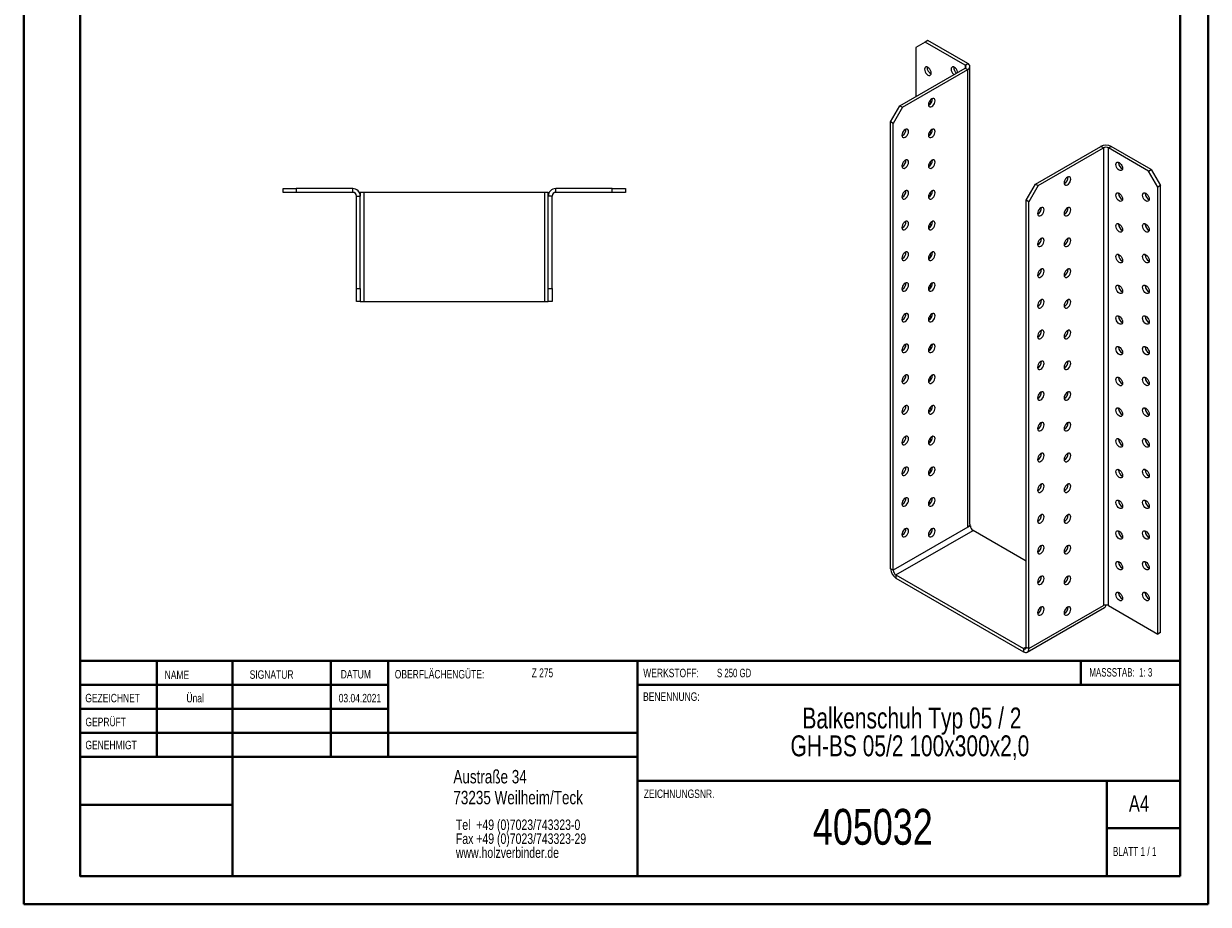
# Model space of a CAD drawing. Header units: millimetres. Extents: x 0 to 210, y 0 to 297.
# Tile 1 of 2: x 0 to 210, y 0 to 156. Entities that reach past the tile are written whole.
import ezdxf

# ---------------------------------------------------------------- set-up
doc = ezdxf.new("R2010")
doc.units = ezdxf.units.MM
doc.styles.add('SLDTEXTSTYLE0', font='TXT', dxfattribs={"width": 0.75})
doc.styles.add('SLDTEXTSTYLE1', font='TXT', dxfattribs={"width": 0.681818})
doc.styles.add('SLDTEXTSTYLE2', font='TXT', dxfattribs={"width": 0.7})
doc.styles.add('SLDTEXTSTYLE3', font='TXT', dxfattribs={"width": 0.6875})

# ---------------------------------------------------------------- blocks, each defined once
blk = doc.blocks.new('SW_NOTE_0')
at = {"color": 0, "linetype": 'Continuous', "lineweight": 0, "char_height": 1.8521, "attachment_point": 1, "style": 'SLDTEXTSTYLE0'}
for s, insert in [('Tel  +49 (0)7023/743323-0', (0, 2.39)), ('Fax +49 (0)7023/743323-29', (0, -0.08)), ('www.holzverbinder.de', (0, -2.55))]:
    blk.add_mtext(s, dxfattribs=dict(at, insert=insert))
blk = doc.blocks.new('SW_NOTE_1')
at = {"color": 0, "linetype": 'Continuous', "lineweight": 0, "char_height": 3.7042, "attachment_point": 2, "style": 'SLDTEXTSTYLE0'}
for s, insert in [('Balkenschuh Typ 05 / 2', (26.74, 4.77)), ('GH-BS 05/2 100x300x2,0', (26.38, -0.16))]:
    blk.add_mtext(s, dxfattribs=dict(at, insert=insert))

msp = doc.modelspace()

# ---------------------------------------------------------------- linework, layer by layer
at = {"color": 7, "linetype": 'Continuous', "lineweight": 40}
for p, q in [((0.08, 0.21), (0.08, 297.21)), ((210.08, 0.21), (210.08, 297.21)), ((10.08, 5.21), (10.08, 292.21)), ((205.08, 5.21), (205.08, 292.21)), ((10.11, 60.37), (10.11, 5.12)), ((205.08, 43.37), (10.11, 43.37)), ((23.71, 43.37), (23.71, 26.37)), ((37.1, 43.37), (37.1, 5.12)), ((54.51, 43.37), (54.51, 26.37)), ((64.71, 26.37), (64.71, 43.37)), ((108.91, 43.37), (108.91, 5.12)), ((187.47, 39.12), (187.47, 43.37)), ((64.71, 39.1), (10.11, 39.1)), ((205.08, 39.12), (108.91, 39.12)), ((64.71, 34.87), (10.11, 34.87)), ((108.91, 30.62), (10.11, 30.62)), ((108.91, 26.37), (10.11, 26.37)), ((108.91, 22.12), (205.08, 22.12)), ((192.08, 5.21), (192.08, 22.21)), ((37.1, 17.87), (10.11, 17.87)), ((10.11, 13.71), (10.08, 13.71)), ((205.08, 13.71), (192.08, 13.71)), ((10.11, 9.46), (10.08, 9.46)), ((10.08, 5.21), (205.08, 5.21)), ((205.08, 5.21), (180.99, 5.21)), ((0.08, 0.21), (210.08, 0.21))]:
    msp.add_line(p, q, dxfattribs=at)
at = {"color": 7, "linetype": 'Continuous', "lineweight": 15}
for p, q in [((159.89, 153.02), (158.24, 152.07)), ((158.24, 152.07), (158.24, 143.36)), ((160.36, 153.3), (159.89, 153.02)), ((166.96, 148.94), (159.89, 153.02)), ((167.43, 149.21), (160.36, 153.3)), ((166.96, 148.94), (167.43, 149.21)), ((155.41, 141.73), (166.96, 148.4)), ((155.88, 141.46), (167.43, 148.13)), ((166.96, 148.94), (166.96, 148.4)), ((166.96, 148.4), (167.43, 148.13)), ((167.43, 67.02), (167.43, 148.13)), ((167.82, 67.56), (167.82, 148.67)), ((153.76, 138.87), (155.41, 141.73)), ((155.88, 141.46), (154.23, 138.6)), ((155.41, 141.73), (155.88, 141.46)), ((154.23, 138.6), (153.76, 138.87)), ((153.76, 59.67), (153.76, 138.87)), ((154.23, 59.4), (154.23, 138.6)), ((179.45, 127.85), (191, 134.52)), ((191.47, 134.25), (191, 134.52)), ((192.41, 134.25), (192.88, 134.52)), ((199.95, 130.44), (192.88, 134.52)), ((179.92, 127.58), (191.47, 134.25)), ((191.47, 134.25), (191.47, 53.14)), ((192.41, 53.14), (192.41, 134.25)), ((199.48, 130.16), (192.41, 134.25)), ((194.18, 131.59), (194.19, 131.71)), ((199.48, 130.16), (199.95, 130.44)), ((199.95, 130.44), (201.6, 127.58)), ((201.13, 127.31), (199.48, 130.16)), ((46.07, 126.37), (46.07, 127.04)), ((46.07, 127.04), (48.41, 127.04)), ((48.41, 126.37), (46.07, 126.37)), ((48.41, 127.04), (48.41, 126.37)), ((58.41, 127.04), (48.41, 127.04)), ((58.41, 126.37), (48.41, 126.37)), ((58.41, 126.37), (58.41, 127.04)), ((59.74, 126.37), (59.56, 126.37)), ((59.74, 126.37), (59.74, 125.71)), ((60.41, 126.37), (59.74, 126.37)), ((60.41, 107.04), (60.41, 126.37)), ((92.41, 126.37), (60.41, 126.37)), ((93.07, 126.37), (92.41, 126.37)), ((92.41, 126.37), (92.41, 107.04)), ((93.07, 126.37), (93.25, 126.37)), ((93.07, 125.71), (93.07, 126.37)), ((94.41, 126.37), (94.41, 127.04)), ((104.41, 127.04), (94.41, 127.04)), ((104.41, 126.37), (94.41, 126.37)), ((104.41, 126.37), (104.41, 127.04)), ((104.41, 127.04), (106.74, 127.04)), ((106.74, 126.37), (104.41, 126.37)), ((106.74, 127.04), (106.74, 126.37)), ((177.8, 124.99), (179.45, 127.85)), ((179.92, 127.58), (178.27, 124.72)), ((179.45, 127.85), (179.92, 127.58)), ((194.18, 126.15), (194.19, 126.27)), ((198.89, 126.15), (198.9, 126.27)), ((201.6, 127.58), (201.13, 127.31)), ((201.13, 48.1), (201.13, 127.31)), ((201.6, 48.37), (201.6, 127.58)), ((59.07, 125.71), (59.74, 125.71)), ((59.07, 109.37), (59.07, 125.71)), ((59.74, 109.37), (59.74, 125.71)), ((93.74, 125.71), (93.07, 125.71)), ((93.07, 109.37), (93.07, 125.71)), ((93.74, 109.37), (93.74, 125.71)), ((178.27, 124.72), (177.8, 124.99)), ((177.8, 45.79), (177.8, 124.99)), ((178.27, 45.52), (178.27, 124.72)), ((194.18, 120.71), (194.19, 120.82)), ((198.89, 120.71), (198.9, 120.82)), ((194.18, 115.26), (194.19, 115.38)), ((198.89, 115.26), (198.9, 115.38)), ((59.07, 109.37), (59.74, 109.37)), ((59.07, 107.04), (59.07, 109.37)), ((59.74, 109.37), (59.74, 107.04)), ((93.07, 109.37), (93.74, 109.37)), ((93.07, 107.04), (93.07, 109.37)), ((93.74, 109.37), (93.74, 107.04)), ((194.18, 109.82), (194.19, 109.94)), ((198.89, 109.82), (198.9, 109.94)), ((59.74, 107.04), (59.07, 107.04)), ((59.74, 107.04), (60.41, 107.04)), ((60.41, 107.04), (92.41, 107.04)), ((92.41, 107.04), (93.07, 107.04)), ((93.74, 107.04), (93.07, 107.04)), ((194.18, 104.37), (194.19, 104.49)), ((198.89, 104.37), (198.9, 104.49)), ((194.18, 98.93), (194.19, 99.05)), ((198.89, 98.93), (198.9, 99.05)), ((194.18, 93.49), (194.19, 93.61)), ((198.89, 93.49), (198.9, 93.61)), ((194.18, 88.04), (194.19, 88.16)), ((198.89, 88.04), (198.9, 88.16)), ((194.18, 82.6), (194.19, 82.72)), ((198.89, 82.6), (198.9, 82.72)), ((194.18, 77.16), (194.19, 77.28)), ((198.89, 77.16), (198.9, 77.28)), ((160.55, 71.53), (160.87, 71.34)), ((194.18, 71.71), (194.19, 71.83)), ((198.89, 71.71), (198.9, 71.83)), ((167.9, 67.29), (167.43, 67.02)), ((167.9, 67.29), (167.77, 67.36)), ((167.43, 67.02), (154.23, 59.4)), ((154.7, 58.58), (168.37, 66.47)), ((177.8, 61.03), (168.37, 66.47)), ((194.18, 66.27), (194.19, 66.39)), ((198.89, 66.27), (198.9, 66.39)), ((194.18, 60.83), (194.19, 60.94)), ((198.89, 60.83), (198.9, 60.95)), ((154.23, 59.4), (153.76, 59.67)), ((154.7, 58.58), (177.33, 45.52)), ((154.7, 58.58), (154.7, 58.03)), ((154.7, 58.03), (177.33, 44.97)), ((194.18, 55.38), (194.19, 55.5)), ((198.89, 55.38), (198.9, 55.5)), ((177.99, 44.91), (191.66, 52.8)), ((178.27, 45.52), (191.47, 53.14)), ((192.41, 53.14), (201.13, 48.1)), ((201.6, 48.37), (201.13, 48.1)), ((177.8, 45.79), (177.33, 45.52)), ((177.33, 45.52), (177.33, 44.97)), ((177.8, 45.79), (178.27, 45.52))]:
    msp.add_line(p, q, dxfattribs=at)
at = {"color": 7, "linetype": 'Continuous', "lineweight": 0}
for p, q in [((64.71, 39.12), (10.11, 39.12)), ((23.71, 5.21), (23.71, 5.12)), ((54.51, 5.21), (54.51, 5.12))]:
    msp.add_line(p, q, dxfattribs=at)
at = {"color": 7, "linetype": 'Continuous', "lineweight": 15, "flags": 128}
for points in [[(160.95, 147.51), (160.92, 147.74), (160.83, 147.98), (160.7, 148.2), (160.54, 148.39), (160.36, 148.53), (160.17, 148.6), (160.01, 148.6), (159.88, 148.53), (159.8, 148.39), (159.77, 148.19), (159.8, 147.97), (159.88, 147.73), (160.01, 147.5), (160.17, 147.31), (160.36, 147.17), (160.54, 147.1), (160.7, 147.1), (160.83, 147.18), (160.92, 147.32), (160.95, 147.51)], [(165.65, 147.64), (165.63, 147.74), (165.55, 147.98), (165.42, 148.2), (165.25, 148.39), (165.07, 148.53), (164.89, 148.6), (164.72, 148.6), (164.59, 148.53), (164.51, 148.39), (164.48, 148.19), (164.51, 147.97), (164.59, 147.73), (164.72, 147.5), (164.89, 147.31), (164.96, 147.25)], [(161.06, 142.95), (160.88, 142.82), (160.72, 142.62), (160.59, 142.4), (160.5, 142.16), (160.47, 141.93), (160.5, 141.74), (160.59, 141.6), (160.72, 141.52), (160.88, 141.52), (161.06, 141.59), (161.25, 141.73), (161.41, 141.92), (161.54, 142.15), (161.62, 142.39), (161.65, 142.61), (161.62, 142.81), (161.54, 142.95), (161.41, 143.02), (161.25, 143.03), (161.06, 142.95)], [(160.53, 142.26), (160.65, 142.14), (160.79, 142.02)], [(156.35, 137.51), (156.17, 137.37), (156, 137.18), (155.87, 136.96), (155.79, 136.72), (155.76, 136.49), (155.79, 136.3), (155.87, 136.16), (156, 136.08), (156.17, 136.08), (156.35, 136.15), (156.53, 136.29), (156.7, 136.48), (156.83, 136.71), (156.91, 136.94), (156.94, 137.17), (156.91, 137.36), (156.83, 137.51), (156.7, 137.58), (156.53, 137.58), (156.35, 137.51)], [(161.06, 137.51), (160.88, 137.37), (160.72, 137.18), (160.59, 136.96), (160.5, 136.72), (160.47, 136.49), (160.5, 136.3), (160.59, 136.16), (160.72, 136.08), (160.88, 136.08), (161.06, 136.15), (161.25, 136.29), (161.41, 136.48), (161.54, 136.71), (161.62, 136.94), (161.65, 137.17), (161.62, 137.36), (161.54, 137.51), (161.41, 137.58), (161.25, 137.58), (161.06, 137.51)], [(160.53, 136.82), (160.65, 136.7), (160.79, 136.58)], [(156.35, 132.07), (156.17, 131.93), (156, 131.74), (155.87, 131.51), (155.79, 131.27), (155.76, 131.05), (155.79, 130.85), (155.87, 130.71), (156, 130.64), (156.17, 130.63), (156.35, 130.71), (156.53, 130.85), (156.7, 131.04), (156.83, 131.26), (156.91, 131.5), (156.94, 131.73), (156.91, 131.92), (156.83, 132.06), (156.7, 132.14), (156.53, 132.14), (156.35, 132.07)], [(161.06, 132.07), (160.88, 131.93), (160.72, 131.74), (160.59, 131.51), (160.5, 131.27), (160.47, 131.05), (160.5, 130.85), (160.59, 130.71), (160.72, 130.64), (160.88, 130.63), (161.06, 130.71), (161.25, 130.84), (161.41, 131.04), (161.54, 131.26), (161.62, 131.5), (161.65, 131.73), (161.62, 131.92), (161.54, 132.06), (161.41, 132.14), (161.25, 132.14), (161.06, 132.07)], [(160.53, 131.38), (160.65, 131.25), (160.79, 131.13)], [(193.71, 131.32), (193.74, 131.51), (193.82, 131.66), (193.95, 131.73), (194.12, 131.73), (194.3, 131.66), (194.48, 131.52), (194.64, 131.33), (194.77, 131.11), (194.86, 130.87), (194.89, 130.64), (194.86, 130.45), (194.77, 130.31), (194.64, 130.23), (194.48, 130.23), (194.3, 130.3), (194.12, 130.44), (193.95, 130.63), (193.82, 130.86), (193.74, 131.09), (193.71, 131.32)], [(185.11, 129.08), (184.92, 128.94), (184.76, 128.75), (184.63, 128.52), (184.54, 128.28), (184.52, 128.05), (184.54, 127.86), (184.63, 127.72), (184.76, 127.64), (184.92, 127.64), (185.11, 127.71), (185.29, 127.85), (185.45, 128.04), (185.58, 128.27), (185.67, 128.51), (185.69, 128.74), (185.67, 128.93), (185.58, 129.07), (185.45, 129.15), (185.29, 129.15), (185.11, 129.08)], [(156.35, 126.62), (156.17, 126.49), (156, 126.29), (155.87, 126.07), (155.79, 125.83), (155.76, 125.6), (155.79, 125.41), (155.87, 125.27), (156, 125.19), (156.17, 125.19), (156.35, 125.26), (156.53, 125.4), (156.7, 125.59), (156.83, 125.82), (156.91, 126.06), (156.94, 126.28), (156.91, 126.48), (156.83, 126.62), (156.7, 126.69), (156.53, 126.7), (156.35, 126.62)], [(161.06, 126.62), (160.88, 126.49), (160.72, 126.29), (160.59, 126.07), (160.5, 125.83), (160.47, 125.6), (160.5, 125.41), (160.59, 125.27), (160.72, 125.19), (160.88, 125.19), (161.06, 125.26), (161.25, 125.4), (161.41, 125.59), (161.54, 125.82), (161.62, 126.06), (161.65, 126.28), (161.62, 126.48), (161.54, 126.62), (161.41, 126.69), (161.25, 126.7), (161.06, 126.62)], [(193.71, 125.88), (193.74, 126.07), (193.82, 126.21), (193.95, 126.29), (194.12, 126.29), (194.3, 126.22), (194.48, 126.08), (194.64, 125.89), (194.77, 125.66), (194.86, 125.42), (194.89, 125.2), (194.86, 125), (194.77, 124.86), (194.64, 124.79), (194.48, 124.78), (194.3, 124.86), (194.12, 124.99), (193.95, 125.19), (193.82, 125.41), (193.74, 125.65), (193.71, 125.88)], [(198.42, 125.88), (198.45, 126.07), (198.53, 126.21), (198.67, 126.29), (198.83, 126.29), (199.01, 126.22), (199.19, 126.08), (199.36, 125.89), (199.49, 125.66), (199.57, 125.42), (199.6, 125.2), (199.57, 125), (199.49, 124.86), (199.36, 124.79), (199.19, 124.78), (199.01, 124.86), (198.83, 125), (198.67, 125.19), (198.53, 125.41), (198.45, 125.65), (198.42, 125.88)], [(160.53, 125.93), (160.65, 125.81), (160.79, 125.69)], [(180.39, 123.63), (180.21, 123.49), (180.04, 123.3), (179.91, 123.08), (179.83, 122.84), (179.8, 122.61), (179.83, 122.42), (179.91, 122.28), (180.04, 122.2), (180.21, 122.2), (180.39, 122.27), (180.57, 122.41), (180.74, 122.6), (180.87, 122.83), (180.95, 123.07), (180.98, 123.29), (180.95, 123.49), (180.87, 123.63), (180.74, 123.7), (180.57, 123.7), (180.39, 123.63)], [(185.11, 123.63), (184.92, 123.49), (184.76, 123.3), (184.63, 123.08), (184.54, 122.84), (184.52, 122.61), (184.54, 122.42), (184.63, 122.28), (184.76, 122.2), (184.92, 122.2), (185.11, 122.27), (185.29, 122.41), (185.45, 122.6), (185.58, 122.83), (185.67, 123.06), (185.69, 123.29), (185.67, 123.49), (185.58, 123.63), (185.45, 123.7), (185.29, 123.7), (185.11, 123.63)], [(156.35, 121.18), (156.17, 121.04), (156, 120.85), (155.87, 120.62), (155.79, 120.39), (155.76, 120.16), (155.79, 119.97), (155.87, 119.82), (156, 119.75), (156.17, 119.75), (156.35, 119.82), (156.53, 119.96), (156.7, 120.15), (156.83, 120.38), (156.91, 120.61), (156.94, 120.84), (156.91, 121.03), (156.83, 121.18), (156.7, 121.25), (156.53, 121.25), (156.35, 121.18)], [(161.06, 121.18), (160.88, 121.04), (160.72, 120.85), (160.59, 120.62), (160.5, 120.39), (160.47, 120.16), (160.5, 119.97), (160.59, 119.82), (160.72, 119.75), (160.88, 119.75), (161.06, 119.82), (161.25, 119.96), (161.41, 120.15), (161.54, 120.37), (161.62, 120.61), (161.65, 120.84), (161.62, 121.03), (161.54, 121.17), (161.41, 121.25), (161.25, 121.25), (161.06, 121.18)], [(160.53, 120.49), (160.65, 120.36), (160.79, 120.25)], [(193.71, 120.43), (193.74, 120.63), (193.82, 120.77), (193.95, 120.84), (194.12, 120.85), (194.3, 120.77), (194.48, 120.64), (194.64, 120.44), (194.77, 120.22), (194.86, 119.98), (194.89, 119.75), (194.86, 119.56), (194.77, 119.42), (194.64, 119.34), (194.48, 119.34), (194.3, 119.41), (194.12, 119.55), (193.95, 119.74), (193.82, 119.97), (193.74, 120.21), (193.71, 120.43)], [(198.42, 120.43), (198.45, 120.63), (198.53, 120.77), (198.67, 120.84), (198.83, 120.85), (199.01, 120.77), (199.19, 120.64), (199.36, 120.44), (199.49, 120.22), (199.57, 119.98), (199.6, 119.75), (199.57, 119.56), (199.49, 119.42), (199.36, 119.34), (199.19, 119.34), (199.01, 119.41), (198.83, 119.55), (198.67, 119.74), (198.53, 119.97), (198.45, 120.21), (198.42, 120.43)], [(180.39, 118.19), (180.21, 118.05), (180.04, 117.86), (179.91, 117.63), (179.83, 117.39), (179.8, 117.17), (179.83, 116.97), (179.91, 116.83), (180.04, 116.76), (180.21, 116.76), (180.39, 116.83), (180.57, 116.97), (180.74, 117.16), (180.87, 117.38), (180.95, 117.62), (180.98, 117.85), (180.95, 118.04), (180.87, 118.18), (180.74, 118.26), (180.57, 118.26), (180.39, 118.19)], [(185.11, 118.19), (184.92, 118.05), (184.76, 117.86), (184.63, 117.63), (184.54, 117.39), (184.52, 117.17), (184.54, 116.97), (184.63, 116.83), (184.76, 116.76), (184.92, 116.76), (185.11, 116.83), (185.29, 116.97), (185.45, 117.16), (185.58, 117.38), (185.67, 117.62), (185.69, 117.85), (185.67, 118.04), (185.58, 118.18), (185.45, 118.26), (185.29, 118.26), (185.11, 118.19)], [(156.35, 115.74), (156.17, 115.6), (156, 115.41), (155.87, 115.18), (155.79, 114.94), (155.76, 114.72), (155.79, 114.52), (155.87, 114.38), (156, 114.31), (156.17, 114.3), (156.35, 114.38), (156.53, 114.51), (156.7, 114.71), (156.83, 114.93), (156.91, 115.17), (156.94, 115.4), (156.91, 115.59), (156.83, 115.73), (156.7, 115.81), (156.53, 115.81), (156.35, 115.74)], [(161.06, 115.74), (160.88, 115.6), (160.72, 115.41), (160.59, 115.18), (160.5, 114.94), (160.47, 114.72), (160.5, 114.52), (160.59, 114.38), (160.72, 114.31), (160.88, 114.3), (161.06, 114.38), (161.25, 114.51), (161.41, 114.71), (161.54, 114.93), (161.62, 115.17), (161.65, 115.4), (161.62, 115.59), (161.54, 115.73), (161.41, 115.81), (161.25, 115.81), (161.06, 115.74)], [(160.53, 115.04), (160.65, 114.92), (160.79, 114.8)], [(193.71, 114.99), (193.74, 115.18), (193.82, 115.32), (193.95, 115.4), (194.12, 115.4), (194.3, 115.33), (194.48, 115.19), (194.64, 115), (194.77, 114.77), (194.86, 114.54), (194.89, 114.31), (194.86, 114.12), (194.77, 113.97), (194.64, 113.9), (194.48, 113.9), (194.3, 113.97), (194.12, 114.11), (193.95, 114.3), (193.82, 114.52), (193.74, 114.76), (193.71, 114.99)], [(198.42, 114.99), (198.45, 115.18), (198.53, 115.33), (198.67, 115.4), (198.83, 115.4), (199.01, 115.33), (199.19, 115.19), (199.36, 115), (199.49, 114.77), (199.57, 114.54), (199.6, 114.31), (199.57, 114.12), (199.49, 113.97), (199.36, 113.9), (199.19, 113.9), (199.01, 113.97), (198.83, 114.11), (198.67, 114.3), (198.53, 114.53), (198.45, 114.76), (198.42, 114.99)], [(180.39, 112.75), (180.21, 112.61), (180.04, 112.42), (179.91, 112.19), (179.83, 111.95), (179.8, 111.72), (179.83, 111.53), (179.91, 111.39), (180.04, 111.31), (180.21, 111.31), (180.39, 111.38), (180.57, 111.52), (180.74, 111.71), (180.87, 111.94), (180.95, 112.18), (180.98, 112.4), (180.95, 112.6), (180.87, 112.74), (180.74, 112.82), (180.57, 112.82), (180.39, 112.75)], [(185.11, 112.74), (184.92, 112.61), (184.76, 112.41), (184.63, 112.19), (184.54, 111.95), (184.52, 111.72), (184.54, 111.53), (184.63, 111.39), (184.76, 111.31), (184.92, 111.31), (185.11, 111.38), (185.29, 111.52), (185.45, 111.71), (185.58, 111.94), (185.67, 112.18), (185.69, 112.4), (185.67, 112.6), (185.58, 112.74), (185.45, 112.81), (185.29, 112.82), (185.11, 112.74)], [(156.35, 110.29), (156.17, 110.15), (156, 109.96), (155.87, 109.74), (155.79, 109.5), (155.76, 109.27), (155.79, 109.08), (155.87, 108.94), (156, 108.86), (156.17, 108.86), (156.35, 108.93), (156.53, 109.07), (156.7, 109.26), (156.83, 109.49), (156.91, 109.73), (156.94, 109.95), (156.91, 110.15), (156.83, 110.29), (156.7, 110.36), (156.53, 110.36), (156.35, 110.29)], [(161.06, 110.29), (160.88, 110.15), (160.72, 109.96), (160.59, 109.74), (160.5, 109.5), (160.47, 109.27), (160.5, 109.08), (160.59, 108.94), (160.72, 108.86), (160.88, 108.86), (161.06, 108.93), (161.25, 109.07), (161.41, 109.26), (161.54, 109.49), (161.62, 109.73), (161.65, 109.95), (161.62, 110.15), (161.54, 110.29), (161.41, 110.36), (161.25, 110.36), (161.06, 110.29)], [(160.53, 109.6), (160.65, 109.48), (160.79, 109.36)], [(193.71, 109.55), (193.74, 109.74), (193.82, 109.88), (193.95, 109.96), (194.12, 109.96), (194.3, 109.89), (194.48, 109.75), (194.64, 109.56), (194.77, 109.33), (194.86, 109.09), (194.89, 108.87), (194.86, 108.67), (194.77, 108.53), (194.64, 108.46), (194.48, 108.45), (194.3, 108.53), (194.12, 108.66), (193.95, 108.86), (193.82, 109.08), (193.74, 109.32), (193.71, 109.55)], [(198.42, 109.55), (198.45, 109.74), (198.53, 109.88), (198.67, 109.96), (198.83, 109.96), (199.01, 109.89), (199.19, 109.75), (199.36, 109.56), (199.49, 109.33), (199.57, 109.09), (199.6, 108.87), (199.57, 108.67), (199.49, 108.53), (199.36, 108.46), (199.19, 108.45), (199.01, 108.53), (198.83, 108.66), (198.67, 108.86), (198.53, 109.08), (198.45, 109.32), (198.42, 109.55)], [(180.39, 107.3), (180.21, 107.16), (180.04, 106.97), (179.91, 106.75), (179.83, 106.51), (179.8, 106.28), (179.83, 106.09), (179.91, 105.95), (180.04, 105.87), (180.21, 105.87), (180.39, 105.94), (180.57, 106.08), (180.74, 106.27), (180.87, 106.5), (180.95, 106.73), (180.98, 106.96), (180.95, 107.15), (180.87, 107.3), (180.74, 107.37), (180.57, 107.37), (180.39, 107.3)], [(185.11, 107.3), (184.92, 107.16), (184.76, 106.97), (184.63, 106.75), (184.54, 106.51), (184.52, 106.28), (184.54, 106.09), (184.63, 105.95), (184.76, 105.87), (184.92, 105.87), (185.11, 105.94), (185.29, 106.08), (185.45, 106.27), (185.58, 106.5), (185.67, 106.73), (185.69, 106.96), (185.67, 107.15), (185.58, 107.3), (185.45, 107.37), (185.29, 107.37), (185.11, 107.3)], [(156.35, 104.85), (156.17, 104.71), (156, 104.52), (155.87, 104.29), (155.79, 104.06), (155.76, 103.83), (155.79, 103.64), (155.87, 103.49), (156, 103.42), (156.17, 103.42), (156.35, 103.49), (156.53, 103.63), (156.7, 103.82), (156.83, 104.04), (156.91, 104.28), (156.94, 104.51), (156.91, 104.7), (156.83, 104.84), (156.7, 104.92), (156.53, 104.92), (156.35, 104.85)], [(161.06, 104.85), (160.88, 104.71), (160.72, 104.52), (160.59, 104.29), (160.5, 104.06), (160.47, 103.83), (160.5, 103.63), (160.59, 103.49), (160.72, 103.42), (160.88, 103.42), (161.06, 103.49), (161.25, 103.63), (161.41, 103.82), (161.54, 104.04), (161.62, 104.28), (161.65, 104.51), (161.62, 104.7), (161.54, 104.84), (161.41, 104.92), (161.25, 104.92), (161.06, 104.85)], [(160.53, 104.16), (160.65, 104.03), (160.79, 103.92)], [(193.71, 104.1), (193.74, 104.3), (193.82, 104.44), (193.95, 104.51), (194.12, 104.51), (194.3, 104.44), (194.48, 104.3), (194.64, 104.11), (194.77, 103.89), (194.86, 103.65), (194.89, 103.42), (194.86, 103.23), (194.77, 103.09), (194.64, 103.01), (194.48, 103.01), (194.3, 103.08), (194.12, 103.22), (193.95, 103.41), (193.82, 103.64), (193.74, 103.88), (193.71, 104.1)], [(198.42, 104.1), (198.45, 104.3), (198.53, 104.44), (198.67, 104.51), (198.83, 104.51), (199.01, 104.44), (199.19, 104.3), (199.36, 104.11), (199.49, 103.89), (199.57, 103.65), (199.6, 103.42), (199.57, 103.23), (199.49, 103.09), (199.36, 103.01), (199.19, 103.01), (199.01, 103.08), (198.83, 103.22), (198.67, 103.41), (198.53, 103.64), (198.45, 103.88), (198.42, 104.1)], [(180.39, 101.86), (180.21, 101.72), (180.04, 101.53), (179.91, 101.3), (179.83, 101.06), (179.8, 100.84), (179.83, 100.64), (179.91, 100.5), (180.04, 100.43), (180.21, 100.43), (180.39, 100.5), (180.57, 100.64), (180.74, 100.83), (180.87, 101.05), (180.95, 101.29), (180.98, 101.52), (180.95, 101.71), (180.87, 101.85), (180.74, 101.93), (180.57, 101.93), (180.39, 101.86)], [(185.11, 101.86), (184.92, 101.72), (184.76, 101.53), (184.63, 101.3), (184.54, 101.06), (184.52, 100.84), (184.54, 100.64), (184.63, 100.5), (184.76, 100.43), (184.92, 100.42), (185.11, 100.5), (185.29, 100.63), (185.45, 100.83), (185.58, 101.05), (185.67, 101.29), (185.69, 101.52), (185.67, 101.71), (185.58, 101.85), (185.45, 101.93), (185.29, 101.93), (185.11, 101.86)], [(156.35, 99.41), (156.17, 99.27), (156, 99.08), (155.87, 98.85), (155.79, 98.61), (155.76, 98.39), (155.79, 98.19), (155.87, 98.05), (156, 97.98), (156.17, 97.97), (156.35, 98.05), (156.53, 98.18), (156.7, 98.37), (156.83, 98.6), (156.91, 98.84), (156.94, 99.07), (156.91, 99.26), (156.83, 99.4), (156.7, 99.48), (156.53, 99.48), (156.35, 99.41)], [(161.06, 99.41), (160.88, 99.27), (160.72, 99.08), (160.59, 98.85), (160.5, 98.61), (160.47, 98.38), (160.5, 98.19), (160.59, 98.05), (160.72, 97.97), (160.88, 97.97), (161.06, 98.04), (161.25, 98.18), (161.41, 98.37), (161.54, 98.6), (161.62, 98.84), (161.65, 99.07), (161.62, 99.26), (161.54, 99.4), (161.41, 99.48), (161.25, 99.48), (161.06, 99.41)], [(160.53, 98.71), (160.65, 98.59), (160.79, 98.47)], [(193.71, 98.66), (193.74, 98.85), (193.82, 98.99), (193.95, 99.07), (194.12, 99.07), (194.3, 99), (194.48, 98.86), (194.64, 98.67), (194.77, 98.44), (194.86, 98.21), (194.89, 97.98), (194.86, 97.78), (194.77, 97.64), (194.64, 97.57), (194.48, 97.57), (194.3, 97.64), (194.12, 97.78), (193.95, 97.97), (193.82, 98.19), (193.74, 98.43), (193.71, 98.66)], [(198.42, 98.66), (198.45, 98.85), (198.53, 98.99), (198.67, 99.07), (198.83, 99.07), (199.01, 99), (199.19, 98.86), (199.36, 98.67), (199.49, 98.44), (199.57, 98.21), (199.6, 97.98), (199.57, 97.79), (199.49, 97.64), (199.36, 97.57), (199.19, 97.57), (199.01, 97.64), (198.83, 97.78), (198.67, 97.97), (198.53, 98.19), (198.45, 98.43), (198.42, 98.66)], [(180.39, 96.41), (180.21, 96.28), (180.04, 96.08), (179.91, 95.86), (179.83, 95.62), (179.8, 95.39), (179.83, 95.2), (179.91, 95.06), (180.04, 94.98), (180.21, 94.98), (180.39, 95.05), (180.57, 95.19), (180.74, 95.38), (180.87, 95.61), (180.95, 95.85), (180.98, 96.07), (180.95, 96.27), (180.87, 96.41), (180.74, 96.48), (180.57, 96.49), (180.39, 96.41)], [(185.11, 96.41), (184.92, 96.28), (184.76, 96.08), (184.63, 95.86), (184.54, 95.62), (184.52, 95.39), (184.54, 95.2), (184.63, 95.06), (184.76, 94.98), (184.92, 94.98), (185.11, 95.05), (185.29, 95.19), (185.45, 95.38), (185.58, 95.61), (185.67, 95.85), (185.69, 96.07), (185.67, 96.27), (185.58, 96.41), (185.45, 96.48), (185.29, 96.49), (185.11, 96.41)], [(156.35, 93.96), (156.17, 93.82), (156, 93.63), (155.87, 93.41), (155.79, 93.17), (155.76, 92.94), (155.79, 92.75), (155.87, 92.61), (156, 92.53), (156.17, 92.53), (156.35, 92.6), (156.53, 92.74), (156.7, 92.93), (156.83, 93.16), (156.91, 93.4), (156.94, 93.62), (156.91, 93.82), (156.83, 93.96), (156.7, 94.03), (156.53, 94.03), (156.35, 93.96)], [(161.06, 93.96), (160.88, 93.82), (160.72, 93.63), (160.59, 93.41), (160.5, 93.17), (160.47, 92.94), (160.5, 92.75), (160.59, 92.61), (160.72, 92.53), (160.88, 92.53), (161.06, 92.6), (161.25, 92.74), (161.41, 92.93), (161.54, 93.16), (161.62, 93.39), (161.65, 93.62), (161.62, 93.82), (161.54, 93.96), (161.41, 94.03), (161.25, 94.03), (161.06, 93.96)], [(160.53, 93.27), (160.65, 93.15), (160.79, 93.03)], [(193.71, 93.22), (193.74, 93.41), (193.82, 93.55), (193.95, 93.63), (194.12, 93.63), (194.3, 93.56), (194.48, 93.42), (194.64, 93.23), (194.77, 93), (194.86, 92.76), (194.89, 92.53), (194.86, 92.34), (194.77, 92.2), (194.64, 92.12), (194.48, 92.12), (194.3, 92.19), (194.12, 92.33), (193.95, 92.52), (193.82, 92.75), (193.74, 92.99), (193.71, 93.22)], [(198.42, 93.22), (198.45, 93.41), (198.53, 93.55), (198.67, 93.63), (198.83, 93.63), (199.01, 93.56), (199.19, 93.42), (199.36, 93.23), (199.49, 93), (199.57, 92.76), (199.6, 92.54), (199.57, 92.34), (199.49, 92.2), (199.36, 92.13), (199.19, 92.12), (199.01, 92.2), (198.83, 92.33), (198.67, 92.52), (198.53, 92.75), (198.45, 92.99), (198.42, 93.22)], [(180.39, 90.97), (180.21, 90.83), (180.04, 90.64), (179.91, 90.41), (179.83, 90.18), (179.8, 89.95), (179.83, 89.76), (179.91, 89.62), (180.04, 89.54), (180.21, 89.54), (180.39, 89.61), (180.57, 89.75), (180.74, 89.94), (180.87, 90.17), (180.95, 90.4), (180.98, 90.63), (180.95, 90.82), (180.87, 90.97), (180.74, 91.04), (180.57, 91.04), (180.39, 90.97)], [(185.11, 90.97), (184.92, 90.83), (184.76, 90.64), (184.63, 90.41), (184.54, 90.18), (184.52, 89.95), (184.54, 89.76), (184.63, 89.61), (184.76, 89.54), (184.92, 89.54), (185.11, 89.61), (185.29, 89.75), (185.45, 89.94), (185.58, 90.16), (185.67, 90.4), (185.69, 90.63), (185.67, 90.82), (185.58, 90.96), (185.45, 91.04), (185.29, 91.04), (185.11, 90.97)], [(156.35, 88.52), (156.17, 88.38), (156, 88.19), (155.87, 87.96), (155.79, 87.73), (155.76, 87.5), (155.79, 87.3), (155.87, 87.16), (156, 87.09), (156.17, 87.09), (156.35, 87.16), (156.53, 87.3), (156.7, 87.49), (156.83, 87.71), (156.91, 87.95), (156.94, 88.18), (156.91, 88.37), (156.83, 88.51), (156.7, 88.59), (156.53, 88.59), (156.35, 88.52)], [(161.06, 88.52), (160.88, 88.38), (160.72, 88.19), (160.59, 87.96), (160.5, 87.72), (160.47, 87.5), (160.5, 87.3), (160.59, 87.16), (160.72, 87.09), (160.88, 87.09), (161.06, 87.16), (161.25, 87.3), (161.41, 87.49), (161.54, 87.71), (161.62, 87.95), (161.65, 88.18), (161.62, 88.37), (161.54, 88.51), (161.41, 88.59), (161.25, 88.59), (161.06, 88.52)], [(160.53, 87.83), (160.65, 87.7), (160.79, 87.59)], [(193.71, 87.77), (193.74, 87.97), (193.82, 88.11), (193.95, 88.18), (194.12, 88.18), (194.3, 88.11), (194.48, 87.97), (194.64, 87.78), (194.77, 87.56), (194.86, 87.32), (194.89, 87.09), (194.86, 86.9), (194.77, 86.76), (194.64, 86.68), (194.48, 86.68), (194.3, 86.75), (194.12, 86.89), (193.95, 87.08), (193.82, 87.31), (193.74, 87.54), (193.71, 87.77)], [(198.42, 87.77), (198.45, 87.97), (198.53, 88.11), (198.67, 88.18), (198.83, 88.18), (199.01, 88.11), (199.19, 87.97), (199.36, 87.78), (199.49, 87.56), (199.57, 87.32), (199.6, 87.09), (199.57, 86.9), (199.49, 86.76), (199.36, 86.68), (199.19, 86.68), (199.01, 86.75), (198.83, 86.89), (198.67, 87.08), (198.53, 87.31), (198.45, 87.55), (198.42, 87.77)], [(180.39, 85.53), (180.21, 85.39), (180.04, 85.2), (179.91, 84.97), (179.83, 84.73), (179.8, 84.51), (179.83, 84.31), (179.91, 84.17), (180.04, 84.1), (180.21, 84.09), (180.39, 84.17), (180.57, 84.3), (180.74, 84.5), (180.87, 84.72), (180.95, 84.96), (180.98, 85.19), (180.95, 85.38), (180.87, 85.52), (180.74, 85.6), (180.57, 85.6), (180.39, 85.53)], [(185.11, 85.53), (184.92, 85.39), (184.76, 85.2), (184.63, 84.97), (184.54, 84.73), (184.52, 84.51), (184.54, 84.31), (184.63, 84.17), (184.76, 84.1), (184.92, 84.09), (185.11, 84.17), (185.29, 84.3), (185.45, 84.5), (185.58, 84.72), (185.67, 84.96), (185.69, 85.19), (185.67, 85.38), (185.58, 85.52), (185.45, 85.6), (185.29, 85.6), (185.11, 85.53)], [(156.35, 83.08), (156.17, 82.94), (156, 82.75), (155.87, 82.52), (155.79, 82.28), (155.76, 82.05), (155.79, 81.86), (155.87, 81.72), (156, 81.64), (156.17, 81.64), (156.35, 81.71), (156.53, 81.85), (156.7, 82.04), (156.83, 82.27), (156.91, 82.51), (156.94, 82.73), (156.91, 82.93), (156.83, 83.07), (156.7, 83.15), (156.53, 83.15), (156.35, 83.08)], [(161.06, 83.07), (160.88, 82.94), (160.72, 82.74), (160.59, 82.52), (160.5, 82.28), (160.47, 82.05), (160.5, 81.86), (160.59, 81.72), (160.72, 81.64), (160.88, 81.64), (161.06, 81.71), (161.25, 81.85), (161.41, 82.04), (161.54, 82.27), (161.62, 82.51), (161.65, 82.73), (161.62, 82.93), (161.54, 83.07), (161.41, 83.14), (161.25, 83.15), (161.06, 83.07)], [(160.53, 82.38), (160.65, 82.26), (160.79, 82.14)], [(193.71, 82.33), (193.74, 82.52), (193.82, 82.66), (193.95, 82.74), (194.12, 82.74), (194.3, 82.67), (194.48, 82.53), (194.64, 82.34), (194.77, 82.11), (194.86, 81.87), (194.89, 81.65), (194.86, 81.45), (194.77, 81.31), (194.64, 81.24), (194.48, 81.24), (194.3, 81.31), (194.12, 81.45), (193.95, 81.64), (193.82, 81.86), (193.74, 82.1), (193.71, 82.33)], [(198.42, 82.33), (198.45, 82.52), (198.53, 82.66), (198.67, 82.74), (198.83, 82.74), (199.01, 82.67), (199.19, 82.53), (199.36, 82.34), (199.49, 82.11), (199.57, 81.88), (199.6, 81.65), (199.57, 81.45), (199.49, 81.31), (199.36, 81.24), (199.19, 81.24), (199.01, 81.31), (198.83, 81.45), (198.67, 81.64), (198.53, 81.86), (198.45, 82.1), (198.42, 82.33)], [(180.39, 80.08), (180.21, 79.94), (180.04, 79.75), (179.91, 79.53), (179.83, 79.29), (179.8, 79.06), (179.83, 78.87), (179.91, 78.73), (180.04, 78.65), (180.21, 78.65), (180.39, 78.72), (180.57, 78.86), (180.74, 79.05), (180.87, 79.28), (180.95, 79.52), (180.98, 79.74), (180.95, 79.94), (180.87, 80.08), (180.74, 80.15), (180.57, 80.16), (180.39, 80.08)], [(185.11, 80.08), (184.92, 79.94), (184.76, 79.75), (184.63, 79.53), (184.54, 79.29), (184.52, 79.06), (184.54, 78.87), (184.63, 78.73), (184.76, 78.65), (184.92, 78.65), (185.11, 78.72), (185.29, 78.86), (185.45, 79.05), (185.58, 79.28), (185.67, 79.52), (185.69, 79.74), (185.67, 79.94), (185.58, 80.08), (185.45, 80.15), (185.29, 80.15), (185.11, 80.08)], [(156.35, 77.63), (156.17, 77.49), (156, 77.3), (155.87, 77.08), (155.79, 76.84), (155.76, 76.61), (155.79, 76.42), (155.87, 76.28), (156, 76.2), (156.17, 76.2), (156.35, 76.27), (156.53, 76.41), (156.7, 76.6), (156.83, 76.83), (156.91, 77.06), (156.94, 77.29), (156.91, 77.48), (156.83, 77.63), (156.7, 77.7), (156.53, 77.7), (156.35, 77.63)], [(161.06, 77.63), (160.88, 77.49), (160.72, 77.3), (160.59, 77.08), (160.5, 76.84), (160.47, 76.61), (160.5, 76.42), (160.59, 76.28), (160.72, 76.2), (160.88, 76.2), (161.06, 76.27), (161.25, 76.41), (161.41, 76.6), (161.54, 76.83), (161.62, 77.06), (161.65, 77.29), (161.62, 77.48), (161.54, 77.63), (161.41, 77.7), (161.25, 77.7), (161.06, 77.63)], [(160.53, 76.94), (160.65, 76.82), (160.79, 76.7)], [(193.71, 76.88), (193.74, 77.08), (193.82, 77.22), (193.95, 77.29), (194.12, 77.3), (194.3, 77.22), (194.48, 77.09), (194.64, 76.89), (194.77, 76.67), (194.86, 76.43), (194.89, 76.2), (194.86, 76.01), (194.77, 75.87), (194.64, 75.79), (194.48, 75.79), (194.3, 75.86), (194.12, 76), (193.95, 76.19), (193.82, 76.42), (193.74, 76.66), (193.71, 76.88)], [(198.42, 76.88), (198.45, 77.08), (198.53, 77.22), (198.67, 77.3), (198.83, 77.3), (199.01, 77.23), (199.19, 77.09), (199.36, 76.9), (199.49, 76.67), (199.57, 76.43), (199.6, 76.2), (199.57, 76.01), (199.49, 75.87), (199.36, 75.79), (199.19, 75.79), (199.01, 75.86), (198.83, 76), (198.67, 76.19), (198.53, 76.42), (198.45, 76.66), (198.42, 76.88)], [(180.39, 74.64), (180.21, 74.5), (180.04, 74.31), (179.91, 74.08), (179.83, 73.85), (179.8, 73.62), (179.83, 73.43), (179.91, 73.28), (180.04, 73.21), (180.21, 73.21), (180.39, 73.28), (180.57, 73.42), (180.74, 73.61), (180.87, 73.83), (180.95, 74.07), (180.98, 74.3), (180.95, 74.49), (180.87, 74.63), (180.74, 74.71), (180.57, 74.71), (180.39, 74.64)], [(185.11, 74.64), (184.92, 74.5), (184.76, 74.31), (184.63, 74.08), (184.54, 73.85), (184.52, 73.62), (184.54, 73.43), (184.63, 73.28), (184.76, 73.21), (184.92, 73.21), (185.11, 73.28), (185.29, 73.42), (185.45, 73.61), (185.58, 73.83), (185.67, 74.07), (185.69, 74.3), (185.67, 74.49), (185.58, 74.63), (185.45, 74.71), (185.29, 74.71), (185.11, 74.64)], [(156.35, 72.19), (156.17, 72.05), (156, 71.86), (155.87, 71.63), (155.79, 71.39), (155.76, 71.17), (155.79, 70.97), (155.87, 70.83), (156, 70.76), (156.17, 70.76), (156.35, 70.83), (156.53, 70.97), (156.7, 71.16), (156.83, 71.38), (156.91, 71.62), (156.94, 71.85), (156.91, 72.04), (156.83, 72.18), (156.7, 72.26), (156.53, 72.26), (156.35, 72.19)], [(161.06, 72.19), (160.88, 72.05), (160.72, 71.86), (160.59, 71.63), (160.5, 71.39), (160.47, 71.17), (160.5, 70.97), (160.59, 70.83), (160.72, 70.76), (160.88, 70.75), (161.06, 70.83), (161.25, 70.97), (161.41, 71.16), (161.54, 71.38), (161.62, 71.62), (161.65, 71.85), (161.62, 72.04), (161.54, 72.18), (161.41, 72.26), (161.25, 72.26), (161.06, 72.19)], [(193.71, 71.44), (193.74, 71.63), (193.82, 71.78), (193.95, 71.85), (194.12, 71.85), (194.3, 71.78), (194.48, 71.64), (194.64, 71.45), (194.77, 71.23), (194.86, 70.99), (194.89, 70.76), (194.86, 70.57), (194.77, 70.43), (194.64, 70.35), (194.48, 70.35), (194.3, 70.42), (194.12, 70.56), (193.95, 70.75), (193.82, 70.98), (193.74, 71.21), (193.71, 71.44)], [(198.42, 71.44), (198.45, 71.63), (198.53, 71.78), (198.67, 71.85), (198.83, 71.85), (199.01, 71.78), (199.19, 71.64), (199.36, 71.45), (199.49, 71.23), (199.57, 70.99), (199.6, 70.76), (199.57, 70.57), (199.49, 70.43), (199.36, 70.35), (199.19, 70.35), (199.01, 70.42), (198.83, 70.56), (198.67, 70.75), (198.53, 70.98), (198.45, 71.21), (198.42, 71.44)], [(167.82, 67.56), (167.81, 67.46), (167.77, 67.36)], [(180.39, 69.2), (180.21, 69.06), (180.04, 68.87), (179.91, 68.64), (179.83, 68.4), (179.8, 68.18), (179.83, 67.98), (179.91, 67.84), (180.04, 67.77), (180.21, 67.76), (180.39, 67.84), (180.57, 67.97), (180.74, 68.17), (180.87, 68.39), (180.95, 68.63), (180.98, 68.86), (180.95, 69.05), (180.87, 69.19), (180.74, 69.27), (180.57, 69.27), (180.39, 69.2)], [(185.11, 69.2), (184.92, 69.06), (184.76, 68.87), (184.63, 68.64), (184.54, 68.4), (184.52, 68.18), (184.54, 67.98), (184.63, 67.84), (184.76, 67.76), (184.92, 67.76), (185.11, 67.83), (185.29, 67.97), (185.45, 68.16), (185.58, 68.39), (185.67, 68.63), (185.69, 68.86), (185.67, 69.05), (185.58, 69.19), (185.45, 69.27), (185.29, 69.27), (185.11, 69.2)], [(156.35, 66.74), (156.17, 66.61), (156, 66.41), (155.87, 66.19), (155.79, 65.95), (155.76, 65.72), (155.79, 65.53), (155.87, 65.39), (156, 65.31), (156.17, 65.31), (156.35, 65.38), (156.53, 65.52), (156.7, 65.71), (156.83, 65.94), (156.91, 66.18), (156.94, 66.4), (156.91, 66.6), (156.83, 66.74), (156.7, 66.81), (156.53, 66.82), (156.35, 66.74)], [(161.06, 66.74), (160.88, 66.61), (160.72, 66.41), (160.59, 66.19), (160.5, 65.95), (160.47, 65.72), (160.5, 65.53), (160.59, 65.39), (160.72, 65.31), (160.88, 65.31), (161.06, 65.38), (161.25, 65.52), (161.41, 65.71), (161.54, 65.94), (161.62, 66.18), (161.65, 66.4), (161.62, 66.6), (161.54, 66.74), (161.41, 66.81), (161.25, 66.82), (161.06, 66.74)], [(193.71, 66), (193.74, 66.19), (193.82, 66.33), (193.95, 66.41), (194.12, 66.41), (194.3, 66.34), (194.48, 66.2), (194.64, 66.01), (194.77, 65.78), (194.86, 65.54), (194.89, 65.32), (194.86, 65.12), (194.77, 64.98), (194.64, 64.91), (194.48, 64.9), (194.3, 64.98), (194.12, 65.11), (193.95, 65.31), (193.82, 65.53), (193.74, 65.77), (193.71, 66)], [(198.42, 66), (198.45, 66.19), (198.53, 66.33), (198.67, 66.41), (198.83, 66.41), (199.01, 66.34), (199.19, 66.2), (199.36, 66.01), (199.49, 65.78), (199.57, 65.54), (199.6, 65.32), (199.57, 65.12), (199.49, 64.98), (199.36, 64.91), (199.19, 64.91), (199.01, 64.98), (198.83, 65.12), (198.67, 65.31), (198.53, 65.53), (198.45, 65.77), (198.42, 66)], [(180.39, 63.75), (180.21, 63.61), (180.04, 63.42), (179.91, 63.2), (179.83, 62.96), (179.8, 62.73), (179.83, 62.54), (179.91, 62.4), (180.04, 62.32), (180.21, 62.32), (180.39, 62.39), (180.57, 62.53), (180.74, 62.72), (180.87, 62.95), (180.95, 63.19), (180.98, 63.41), (180.95, 63.61), (180.87, 63.75), (180.74, 63.82), (180.57, 63.82), (180.39, 63.75)], [(185.11, 63.75), (184.92, 63.61), (184.76, 63.42), (184.63, 63.2), (184.54, 62.96), (184.52, 62.73), (184.54, 62.54), (184.63, 62.4), (184.76, 62.32), (184.92, 62.32), (185.11, 62.39), (185.29, 62.53), (185.45, 62.72), (185.58, 62.95), (185.67, 63.18), (185.69, 63.41), (185.67, 63.61), (185.58, 63.75), (185.45, 63.82), (185.29, 63.82), (185.11, 63.75)], [(193.71, 60.55), (193.74, 60.75), (193.82, 60.89), (193.95, 60.96), (194.12, 60.97), (194.3, 60.89), (194.48, 60.76), (194.64, 60.56), (194.77, 60.34), (194.86, 60.1), (194.89, 59.87), (194.86, 59.68), (194.77, 59.54), (194.64, 59.46), (194.48, 59.46), (194.3, 59.53), (194.12, 59.67), (193.95, 59.86), (193.82, 60.09), (193.74, 60.33), (193.71, 60.55)], [(198.42, 60.55), (198.45, 60.75), (198.53, 60.89), (198.67, 60.96), (198.83, 60.97), (199.01, 60.89), (199.19, 60.76), (199.36, 60.56), (199.49, 60.34), (199.57, 60.1), (199.6, 59.87), (199.57, 59.68), (199.49, 59.54), (199.36, 59.46), (199.19, 59.46), (199.01, 59.53), (198.83, 59.67), (198.67, 59.86), (198.53, 60.09), (198.45, 60.33), (198.42, 60.55)], [(180.39, 58.31), (180.21, 58.17), (180.04, 57.98), (179.91, 57.75), (179.83, 57.52), (179.8, 57.29), (179.83, 57.09), (179.91, 56.95), (180.04, 56.88), (180.21, 56.88), (180.39, 56.95), (180.57, 57.09), (180.74, 57.28), (180.87, 57.5), (180.95, 57.74), (180.98, 57.97), (180.95, 58.16), (180.87, 58.3), (180.74, 58.38), (180.57, 58.38), (180.39, 58.31)], [(185.11, 58.31), (184.92, 58.17), (184.76, 57.98), (184.63, 57.75), (184.54, 57.51), (184.52, 57.29), (184.54, 57.09), (184.63, 56.95), (184.76, 56.88), (184.92, 56.88), (185.11, 56.95), (185.29, 57.09), (185.45, 57.28), (185.58, 57.5), (185.67, 57.74), (185.69, 57.97), (185.67, 58.16), (185.58, 58.3), (185.45, 58.38), (185.29, 58.38), (185.11, 58.31)], [(193.71, 55.11), (193.74, 55.3), (193.82, 55.44), (193.95, 55.52), (194.12, 55.52), (194.3, 55.45), (194.48, 55.31), (194.64, 55.12), (194.77, 54.89), (194.86, 54.66), (194.89, 54.43), (194.86, 54.24), (194.77, 54.09), (194.64, 54.02), (194.48, 54.02), (194.3, 54.09), (194.12, 54.23), (193.95, 54.42), (193.82, 54.65), (193.74, 54.88), (193.71, 55.11)], [(198.42, 55.11), (198.45, 55.3), (198.53, 55.45), (198.67, 55.52), (198.83, 55.52), (199.01, 55.45), (199.19, 55.31), (199.36, 55.12), (199.49, 54.89), (199.57, 54.66), (199.6, 54.43), (199.57, 54.24), (199.49, 54.1), (199.36, 54.02), (199.19, 54.02), (199.01, 54.09), (198.83, 54.23), (198.67, 54.42), (198.53, 54.65), (198.45, 54.88), (198.42, 55.11)], [(180.39, 52.87), (180.21, 52.73), (180.04, 52.54), (179.91, 52.31), (179.83, 52.07), (179.8, 51.84), (179.83, 51.65), (179.91, 51.51), (180.04, 51.43), (180.21, 51.43), (180.39, 51.5), (180.57, 51.64), (180.74, 51.83), (180.87, 52.06), (180.95, 52.3), (180.98, 52.53), (180.95, 52.72), (180.87, 52.86), (180.74, 52.94), (180.57, 52.94), (180.39, 52.87)], [(185.11, 52.86), (184.92, 52.73), (184.76, 52.54), (184.63, 52.31), (184.54, 52.07), (184.52, 51.84), (184.54, 51.65), (184.63, 51.51), (184.76, 51.43), (184.92, 51.43), (185.11, 51.5), (185.29, 51.64), (185.45, 51.83), (185.58, 52.06), (185.67, 52.3), (185.69, 52.52), (185.67, 52.72), (185.58, 52.86), (185.45, 52.93), (185.29, 52.94), (185.11, 52.86)]]:
    msp.add_lwpolyline(points, dxfattribs=at)
at = {"color": 7, "linetype": 'Continuous', "lineweight": 15}
for centre, radius, start, end in [((167.22, 148.67), 0.582, 290.7834, 69.2166), ((161.42, 148.47), 1.18, 174.37, 245.6246), ((166.17, 148.48), 1.21, 175.1521, 232.5484), ((166.85, 148.67), 0.291, 290.7834, 69.2166), ((160, 142.89), 1.18, 294.3757, 5.6297), ((159.66, 141.99), 1.3, 8.8866, 31.9018), ((155.28, 137.45), 1.18, 294.3757, 5.6297), ((160, 137.45), 1.18, 294.3757, 5.6297), ((159.66, 136.55), 1.3, 8.8866, 31.9018), ((191.94, 132.7), 2.05, 62.6097, 117.3903), ((191.94, 133.34), 1.02, 62.6097, 117.3903), ((155.28, 132), 1.18, 294.3757, 5.6297), ((160, 132), 1.18, 294.3757, 5.6297), ((159.66, 131.11), 1.3, 8.8866, 31.9018), ((195.38, 131.61), 1.2, 180.9533, 245.1489), ((184.04, 129.01), 1.18, 294.3757, 5.6297), ((58.41, 125.71), 1.33, 0, 90), ((58.41, 125.71), 0.667, 0, 90), ((94.41, 125.71), 1.33, 90, 180), ((94.41, 125.71), 0.667, 90, 180), ((155.28, 126.56), 1.18, 294.3757, 5.6297), ((160, 126.56), 1.18, 294.3757, 5.6297), ((159.66, 125.66), 1.3, 8.8866, 31.9018), ((195.38, 126.17), 1.2, 180.9533, 245.1489), ((200.1, 126.17), 1.2, 180.9533, 245.1489), ((179.32, 123.57), 1.18, 294.3757, 5.6297), ((184.04, 123.57), 1.18, 294.3757, 5.6297), ((155.28, 121.12), 1.18, 294.3757, 5.6297), ((160, 121.11), 1.18, 294.3757, 5.6297), ((159.66, 120.22), 1.3, 8.8866, 31.9018), ((195.38, 120.73), 1.2, 180.9533, 245.1489), ((200.1, 120.73), 1.2, 180.9533, 245.1489), ((179.32, 118.12), 1.18, 294.3757, 5.6297), ((184.04, 118.12), 1.18, 294.3757, 5.6297), ((155.28, 115.67), 1.18, 294.3757, 5.6297), ((160, 115.67), 1.18, 294.3757, 5.6297), ((159.66, 114.77), 1.3, 8.8866, 31.9018), ((195.38, 115.28), 1.2, 180.9533, 245.1489), ((200.1, 115.28), 1.2, 180.9533, 245.1489), ((179.32, 112.68), 1.18, 294.3757, 5.6297), ((184.04, 112.68), 1.18, 294.3757, 5.6297), ((155.28, 110.23), 1.18, 294.3757, 5.6297), ((160, 110.23), 1.18, 294.3757, 5.6297), ((159.66, 109.33), 1.3, 8.8866, 31.9018), ((195.38, 109.84), 1.2, 180.9533, 245.1489), ((200.1, 109.84), 1.2, 180.9533, 245.1489), ((179.32, 107.24), 1.18, 294.3757, 5.6297), ((184.04, 107.24), 1.18, 294.3757, 5.6297), ((155.28, 104.78), 1.18, 294.3757, 5.6297), ((160, 104.78), 1.18, 294.3757, 5.6297), ((159.66, 103.89), 1.3, 8.8866, 31.9018), ((195.38, 104.39), 1.2, 180.9533, 245.1489), ((200.1, 104.4), 1.2, 180.9533, 245.1489), ((179.32, 101.79), 1.18, 294.3757, 5.6297), ((184.04, 101.79), 1.18, 294.3757, 5.6297), ((155.28, 99.34), 1.18, 294.3757, 5.6297), ((160, 99.34), 1.18, 294.3757, 5.6297), ((159.66, 98.44), 1.3, 8.8866, 31.9018), ((195.38, 98.95), 1.2, 180.9533, 245.1489), ((200.1, 98.95), 1.2, 180.9533, 245.1489), ((179.32, 96.35), 1.18, 294.3757, 5.6297), ((184.04, 96.35), 1.18, 294.3757, 5.6297), ((155.28, 93.9), 1.18, 294.3757, 5.6297), ((160, 93.9), 1.18, 294.3757, 5.6297), ((159.66, 93), 1.3, 8.8866, 31.9018), ((195.38, 93.51), 1.2, 180.9533, 245.1489), ((200.1, 93.51), 1.2, 180.9533, 245.1489), ((179.32, 90.91), 1.18, 294.3757, 5.6297), ((184.04, 90.91), 1.18, 294.3757, 5.6297), ((155.28, 88.45), 1.18, 294.3757, 5.6297), ((160, 88.45), 1.18, 294.3757, 5.6297), ((159.66, 87.56), 1.3, 8.8866, 31.9018), ((195.38, 88.06), 1.2, 180.9533, 245.1489), ((200.1, 88.06), 1.2, 180.9533, 245.1489), ((179.32, 85.46), 1.18, 294.3757, 5.6297), ((184.04, 85.46), 1.18, 294.3757, 5.6297), ((155.28, 83.01), 1.18, 294.3757, 5.6297), ((160, 83.01), 1.18, 294.3757, 5.6297), ((159.66, 82.11), 1.3, 8.8866, 31.9018), ((195.38, 82.62), 1.2, 180.9533, 245.1489), ((200.1, 82.62), 1.2, 180.9533, 245.1489), ((179.32, 80.02), 1.18, 294.3757, 5.6297), ((184.04, 80.02), 1.18, 294.3757, 5.6297), ((155.28, 77.57), 1.18, 294.3757, 5.6297), ((160, 77.57), 1.18, 294.3757, 5.6297), ((159.66, 76.67), 1.3, 8.8866, 31.9018), ((195.38, 77.18), 1.2, 180.9533, 245.1489), ((200.1, 77.18), 1.2, 180.9533, 245.1489), ((179.32, 74.57), 1.18, 294.3757, 5.6297), ((184.04, 74.57), 1.18, 294.3757, 5.6297), ((155.28, 72.12), 1.18, 294.3757, 5.6297), ((160, 72.12), 1.18, 294.3757, 5.6297), ((195.38, 71.73), 1.2, 180.9533, 245.1489), ((200.1, 71.73), 1.2, 180.9533, 245.1489), ((167.05, 67.74), 0.818, 297.6449, 332.3489), ((168.92, 67.33), 1.02, 182.6055, 237.3945), ((179.32, 69.13), 1.18, 294.3757, 5.6297), ((184.04, 69.13), 1.18, 294.3757, 5.6297), ((155.28, 66.68), 1.18, 294.3757, 5.6297), ((160, 66.68), 1.18, 294.3757, 5.6297), ((195.38, 66.29), 1.2, 180.9533, 245.1489), ((200.1, 66.29), 1.2, 180.9533, 245.1489), ((179.32, 63.69), 1.18, 294.3757, 5.6297), ((184.04, 63.69), 1.18, 294.3757, 5.6297), ((155.8, 59.76), 2.05, 182.6055, 237.3945), ((155.25, 59.44), 1.02, 182.6055, 237.3945), ((195.38, 60.85), 1.2, 180.9533, 245.1489), ((200.1, 60.85), 1.2, 180.9533, 245.1489), ((179.32, 58.24), 1.18, 294.3757, 5.6297), ((184.04, 58.24), 1.18, 294.3757, 5.6297), ((195.38, 55.4), 1.2, 180.9533, 245.1489), ((200.1, 55.4), 1.2, 180.9533, 245.1489), ((179.32, 52.8), 1.18, 294.3757, 5.6297), ((184.04, 52.8), 1.18, 294.3757, 5.6297), ((191.94, 52.23), 1.02, 62.6097, 117.3903), ((191.34, 53.29), 0.589, 303.1955, 355.8909), ((177.51, 45.74), 0.291, 230.7967, 9.214), ((177.7, 45.42), 0.582, 230.7967, 9.214)]:
    msp.add_arc(centre, radius, start, end, dxfattribs=at)

# ---------------------------------------------------------------- block references
at = {"color": 7, "linetype": 'Continuous', "lineweight": 0}
for name, p in [('SW_NOTE_1', (130.8, 30.31)), ('SW_NOTE_0', (76.7, 12.85))]:
    msp.add_blockref(name, p, dxfattribs=at)

# ---------------------------------------------------------------- texts
for s, insert, char_height, attachment_point, style in [('OBERFLÄCHENGÜTE:', (65.86, 41.74), 1.5, 1, 'SLDTEXTSTYLE0'), ('Z 275', (90.14, 42.03), 1.587, 1, 'SLDTEXTSTYLE2'), ('MASSSTAB:  1: 3', (188.99, 42.07), 1.5, 1, 'SLDTEXTSTYLE2'), ('NAME', (25.07, 41.62), 1.5, 1, 'SLDTEXTSTYLE0'), ('SIGNATUR', (40.14, 41.68), 1.5, 1, 'SLDTEXTSTYLE0'), ('DATUM', (56.28, 41.74), 1.5, 1, 'SLDTEXTSTYLE0'), ('WERKSTOFF:', (109.91, 41.96), 1.5, 1, 'SLDTEXTSTYLE0'), ('S 250 GD', (122.99, 41.96), 1.5, 1, 'SLDTEXTSTYLE3'), ('Ünal', (30.47, 37.5), 1.499, 2, 'SLDTEXTSTYLE0'), ('BENENNUNG:', (109.88, 37.77), 1.5, 1, 'SLDTEXTSTYLE0'), ('GEZEICHNET', (11, 37.51), 1.5, 1, 'SLDTEXTSTYLE0'), ('03.04.2021', (59.68, 37.5), 1.499, 2, 'SLDTEXTSTYLE0'), ('GEPRÜFT', (11.03, 33.28), 1.5, 1, 'SLDTEXTSTYLE0'), ('GENEHMIGT', (11.02, 29.19), 1.5, 1, 'SLDTEXTSTYLE0'), ('Austraße 34', (76.25, 24.02), 2.3813, 1, 'SLDTEXTSTYLE0'), ('73235 Weilheim/Teck', (76.25, 20.32), 2.3813, 1, 'SLDTEXTSTYLE0'), ('ZEICHNUNGSNR.', (110, 20.55), 1.5, 1, 'SLDTEXTSTYLE0'), ('A4', (196, 19.52), 2.91, 1, 'SLDTEXTSTYLE0'), ('405032', (150.61, 17.12), 6.35, 2, 'SLDTEXTSTYLE0'), ('BLATT 1 / 1', (193.16, 10.36), 1.5875, 1, 'SLDTEXTSTYLE1')]:
    msp.add_mtext(s, dxfattribs=dict(at, insert=insert, char_height=char_height, attachment_point=attachment_point, style=style))

doc.saveas('drawing.dxf')
